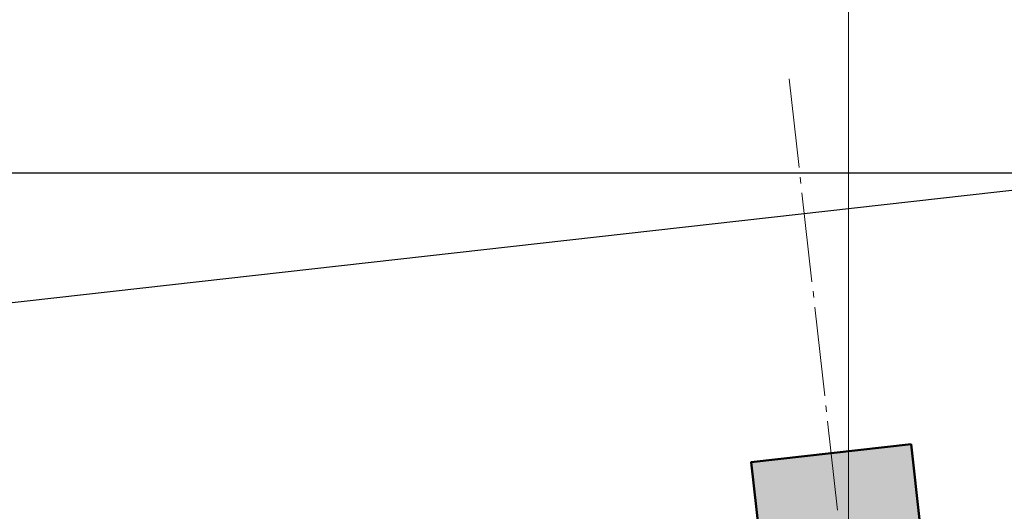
# Model space of a CAD drawing. Header units: millimetres. Extents: x -38031 to 110605, y -30229 to 92226.
# Tile 103 of 194: x 33805 to 35949, y 4220 to 5290. Entities that reach past the tile are written whole.
import ezdxf

# ---------------------------------------------------------------- set-up
doc = ezdxf.new("R2010")
doc.units = ezdxf.units.MM
doc.header["$LTSCALE"] = 50
doc.linetypes.add('STYLE_07', pattern=[1.875, 0.625, -0.20828, 0.625, -0.20836, 0.06943, -0.13893])
doc.linetypes.add('STYLE_11', pattern=[5, 3.888855, -0.416718, 0.277786, -0.416641])
for name, color, linetype, lineweight in [('00 ALGEMEEN', 7, 'Continuous', 15), ('05 LINE-.Stramien', 1, 'STYLE_11', 15), ('28 CONSTRUCTIE-28E_beton', 5, 'Continuous', 50), ('stramien', 1, 'Continuous', 15)]:
    doc.layers.add(name, color=color, linetype=linetype, lineweight=lineweight)
for name, color, linetype in [('AL$1A---_ALGEMEEN', 8, 'Continuous'), ('AM$1A---_ARCERING', 8, 'Continuous'), ('BOUWKUNDIG', 8, 'Continuous'), ('versterkte strook', 7, 'Continuous')]:
    doc.layers.add(name, color=color, linetype=linetype)

# ---------------------------------------------------------------- blocks, each defined once
blk = doc.blocks.new('kolom 350x350')
at = {"layer": 'AM$1A---_ARCERING', "linetype": 'Continuous', "lineweight": 0}
blk.add_hatch(color=256, dxfattribs=at).paths.add_polyline_path([(-175, 350), (175, 350), (175, 0), (-175, 0)])
at = {"layer": '28 CONSTRUCTIE-28E_beton', "color": 0}
blk.add_lwpolyline([(-175, 350), (175, 350), (175, 0), (-175, 0)], close=True, dxfattribs=at)
blk = doc.blocks.new('metselwerk zo gevel 1e verd')
at = {"layer": '05 LINE-.Stramien', "color": 8}
blk.add_line((-52826, -2275.00786), (-52826, 1174.99214), dxfattribs=at)
at = {"layer": '00 ALGEMEEN', "color": 8, "xscale": -1}
blk.add_blockref('kolom 350x350', (-52826, -0.32735), dxfattribs=at)
blk = doc.blocks.new('200254 W 211 30-06-2008')
at = {"layer": 'AL$1A---_ALGEMEEN'}
blk.add_lwpolyline([(19894.449, 3127.093), (19894.449, 3283.093), (19587.449, 3283.093), (19587.449, 3103.093), (19694.449, 3103.093), (19694.449, 3115.093), (19802.449, 3115.093), (19802.449, 3127.093)], close=True, dxfattribs=at)
at = {"layer": 'stramien', "linetype": 'STYLE_07', "ltscale": 50}
blk.add_line((19746.949, 2737.405), (19746.949, 3963.005), dxfattribs=at)
at = {"layer": '00 ALGEMEEN', "color": 0, "xscale": 0.02, "yscale": 0.02, "zscale": 0.02, "rotation": 6.40755072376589}
blk.add_blockref('metselwerk zo gevel 1e verd', (20796.892, 3213.846), dxfattribs=at)

msp = doc.modelspace()

# ---------------------------------------------------------------- block references
at = {"layer": 'BOUWKUNDIG', "xscale": 50, "yscale": 50, "zscale": 50}
msp.add_blockref('200254 W 211 30-06-2008', (-951737.5, -150797.3), dxfattribs=at)

# ---------------------------------------------------------------- next in the draw order: linework, layer by layer
at = {"layer": 'versterkte strook'}
msp.add_line((13600.1, 2407.5), (101326.6, 12259.4), dxfattribs=at)

doc.saveas('drawing.dxf')
